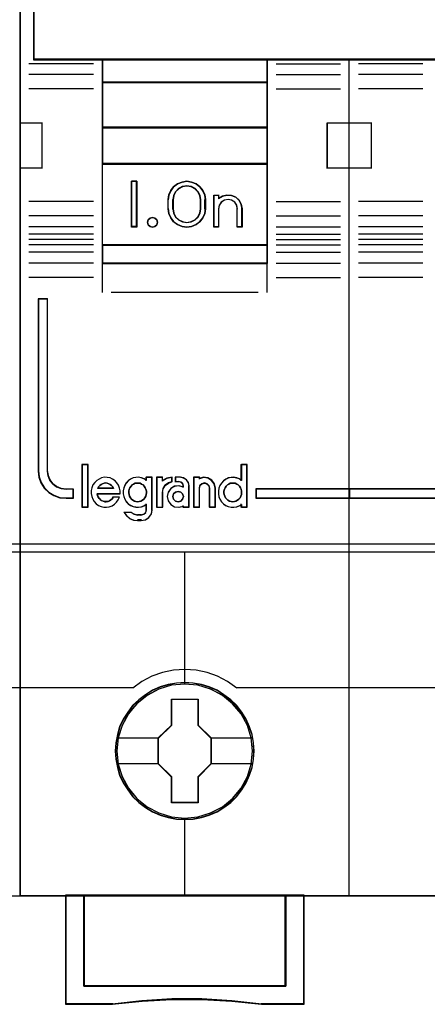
# Model space of a CAD drawing. Header units: millimetres. Extents: x 203 to 3426, y 719 to 2381.
# Tile 122 of 185: x 3358.28 to 3360.58, y 2271.93 to 2277.5. Entities that reach past the tile are written whole.
import ezdxf

# ---------------------------------------------------------------- set-up
doc = ezdxf.new("R2010")
doc.units = ezdxf.units.MM
doc.layers.add('45', color=7, linetype='Continuous')
doc.layers.add('E_Legrand_obudowy', color=7, linetype='Continuous')

# ---------------------------------------------------------------- blocks, each defined once
blk = doc.blocks.new('XL3 160 wnękowa 6x24M')
at = {"layer": 'E_Legrand_obudowy'}
blk.add_lwpolyline([(-215.641, -475.002), (215.545, -475.002), (215.545, -520.115), (-215.641, -520.115), (-215.641, -475.002)], dxfattribs=at)
blk = doc.blocks.new('P304 TX3')
at = {"layer": '45', "color": 139}
blk.add_lwpolyline([(72.05327, 41.032708), (-0.0215, 41.032708), (-0.0215, -41.032709), (72.05327, -41.032709), (72.05327, 41.032708)], close=True, dxfattribs=at)
blk.add_lwpolyline([(72.05327, 41.032708), (-0.0215, 41.032708), (-0.0215, -41.032709), (72.05327, -41.032709), (72.05327, 41.032708)], close=True, dxfattribs=at)
for points in [[(-0.0215, -22.218342), (72.05327, -22.218342)], [(65.832637, -29.626252), (72.05327, -29.626252)]]:
    blk.add_lwpolyline(points, dxfattribs=at)
blk = doc.blocks.new('S303 TX3')
at = {"layer": '45', "color": 7}
for points in [[(18.022415, 41.022856), (0, 41.022856), (0, -41.022856), (18.022415, -41.022856), (36.033684, -41.022856), (54.056099, -41.022856), (54.056099, 41.022856), (36.033684, 41.022856), (18.022415, 41.022856)], [(22.525343, 4.693586), (31.530954, 4.693586), (36.033759, 4.693586), (40.542137, 4.693586), (49.553321, 4.693586), (53.298228, 4.693586), (53.298228, 8.105613), (53.298228, 8.742598), (45.797268, 8.986314), (38.290735, 9.152484), (30.784202, 9.23003), (23.272096, 9.23003), (15.765563, 9.152484), (8.253457, 8.986314), (0.752496, 8.742598), (0.752496, 8.105613), (0.752496, 4.693586), (4.502977, 4.693586), (13.508587, 4.693586), (18.022538, 4.693586), (22.525343, 4.693586)], [(13.534181, 3.440047), (13.534181, 4.725912), (4.500644, 4.725912), (4.500644, 3.440047), (13.534181, 3.440047)], [(13.534181, 3.472374), (4.500644, 3.472374), (4.500644, 0.965297), (13.534181, 0.965297), (13.534181, 3.472374)], [(13.534181, -1.008398), (13.534181, 0.997623), (4.500644, 0.997623), (4.500644, -1.008398), (13.534181, -1.008398)], [(13.534181, -5.451456), (13.534181, -0.976072), (4.500644, -0.976072), (4.500644, -5.451456), (13.534181, -5.451456)], [(6.394426, -1.954838), (6.394426, -4.461915), (6.109552, -4.461915), (6.109552, -1.954838), (6.394426, -1.954838)], [(8.109042, -2.957668), (8.148688, -2.701389), (8.250633, -2.461824), (8.409214, -2.250116), (8.624432, -2.09412), (8.867968, -1.993837), (9.128495, -1.954838), (9.389022, -1.993837), (9.638222, -2.09412), (9.847776, -2.250116), (10.012021, -2.461824), (10.113967, -2.701389), (10.147948, -2.957668), (10.147948, -3.459084), (10.113967, -3.720934), (10.012021, -3.960499), (9.847776, -4.166637), (9.638222, -4.322633), (9.389022, -4.428487), (9.128495, -4.461915), (8.867968, -4.428487), (8.624432, -4.322633), (8.409214, -4.166637), (8.250633, -3.960499), (8.148688, -3.720934), (8.109042, -3.459084), (8.109042, -2.957668)], [(9.902491, -3.459802), (9.902491, -2.95695), (9.862645, -2.722286), (9.754491, -2.521145), (9.583722, -2.353527), (9.367414, -2.241783), (9.128337, -2.202672), (8.889259, -2.241783), (8.684336, -2.353527), (8.507874, -2.521145), (8.39972, -2.722286), (8.359874, -2.95695), (8.359874, -3.459802), (8.39972, -3.694466), (8.507874, -3.906782), (8.684336, -4.068812), (8.889259, -4.17497), (9.128337, -4.21408), (9.367414, -4.17497), (9.583722, -4.068812), (9.754491, -3.906782), (9.862645, -3.694466), (9.902491, -3.459802)], [(10.615571, -4.461915), (10.615571, -2.703728), (10.866137, -2.703728), (10.866137, -2.888506), (11.082534, -2.759721), (11.321711, -2.703728), (11.577971, -2.726125), (11.805758, -2.821314), (11.987987, -2.994893), (12.107576, -3.207667), (12.147438, -3.454037), (12.147438, -4.461915), (11.891178, -4.461915), (11.891178, -3.454037), (11.85701, -3.26366), (11.748811, -3.10128), (11.577971, -2.989293), (11.384352, -2.950098), (11.185038, -2.989293), (11.019893, -3.10128), (10.905999, -3.26366), (10.866137, -3.454037), (10.866137, -4.461915), (10.615571, -4.461915)], [(7.483873, -4.062985), (7.519587, -4.197917), (7.483873, -4.332849), (7.388637, -4.426715), (7.251734, -4.461915), (7.120784, -4.426715), (7.019595, -4.332849), (6.983881, -4.197917), (7.019595, -4.062985), (7.120784, -3.96912), (7.251734, -3.93392), (7.388637, -3.96912), (7.483873, -4.062985)], [(13.534181, -5.41913), (4.500644, -5.41913), (4.500644, -6.440997), (13.534181, -6.440997), (13.534181, -5.41913)], [(1.512871, -17.803309), (1.512871, -8.387753), (1.008703, -8.387753), (1.008703, -17.803309), (1.042692, -18.13426), (1.150323, -18.443148), (1.337262, -18.729972), (1.580848, -18.961638), (1.864088, -19.138145), (2.186982, -19.253978), (2.532534, -19.287073), (2.934735, -19.287073), (2.934735, -18.796162), (2.532534, -18.796162), (2.266289, -18.757551), (2.017038, -18.663782), (1.813105, -18.503822), (1.648826, -18.29422), (1.552524, -18.057038), (1.512871, -17.803309)], [(1.512871, -17.803309), (1.512871, -8.387753), (1.008703, -8.387753), (1.008703, -17.803309), (1.042692, -18.13426), (1.150323, -18.443148), (1.337262, -18.729972), (1.580848, -18.961638), (1.864088, -19.138145), (2.186982, -19.253978), (2.532534, -19.287073), (2.934735, -19.287073), (2.934735, -18.796162), (2.532534, -18.796162), (2.266289, -18.757551), (2.017038, -18.663782), (1.813105, -18.503822), (1.648826, -18.29422), (1.552524, -18.057038), (1.512871, -17.803309)], [(3.726648, -19.766578), (3.726648, -17.460642), (3.413108, -17.460642), (3.413108, -19.766578), (3.726648, -19.766578)], [(18.045575, -18.764466), (12.905309, -18.764466), (12.905309, -19.287073), (18.045575, -19.287073), (18.045575, -18.764466)], [(18.011533, -18.764466), (18.011533, -19.287073), (36.044566, -19.287073), (36.044566, -18.764466), (18.011533, -18.764466)], [(36.044566, -19.287073), (36.044566, -18.764466), (18.011533, -18.764466), (18.011533, -19.287073), (36.044566, -19.287073)], [(12.804977, -33.111017), (12.782599, -32.658039), (12.709873, -32.210586), (12.553233, -31.779705), (12.374215, -31.365396), (12.139254, -30.973184), (11.859539, -30.625165), (11.529475, -30.304766), (11.160251, -30.02856), (10.791027, -29.785499), (10.360265, -29.597679), (9.929504, -29.470624), (9.470771, -29.387763), (9.017632, -29.365666), (8.558899, -29.387763), (8.116949, -29.470624), (7.669404, -29.597679), (7.255426, -29.785499), (6.863824, -30.02856), (6.505789, -30.304766), (6.17013, -30.625165), (5.907198, -30.973184), (5.661049, -31.365396), (5.459654, -31.779705), (5.342173, -32.210586), (5.252664, -32.658039), (5.219099, -33.111017), (5.252664, -33.55847), (5.342173, -34.000399), (5.459654, -34.43128), (5.661049, -34.845589), (5.907198, -35.237801), (6.17013, -35.596869), (6.505789, -35.917267), (6.863824, -36.193473), (7.255426, -36.425486), (7.669404, -36.607782), (8.116949, -36.745885), (8.558899, -36.834271), (9.017632, -36.856367), (9.470771, -36.834271), (9.929504, -36.745885), (10.360265, -36.607782), (10.791027, -36.425486), (11.160251, -36.193473), (11.529475, -35.917267), (11.859539, -35.596869), (12.139254, -35.237801), (12.374215, -34.845589), (12.553233, -34.43128), (12.709873, -34.000399), (12.782599, -33.55847), (12.804977, -33.111017)], [(12.804977, -33.111017), (12.782599, -32.658039), (12.709873, -32.210586), (12.553233, -31.779705), (12.374215, -31.365396), (12.139254, -30.973184), (11.859539, -30.625165), (11.529475, -30.304766), (11.160251, -30.02856), (10.791027, -29.785499), (10.360265, -29.597679), (9.929504, -29.470624), (9.470771, -29.387763), (9.017632, -29.365666), (8.558899, -29.387763), (8.116949, -29.470624), (7.669404, -29.597679), (7.255426, -29.785499), (6.863824, -30.02856), (6.505789, -30.304766), (6.17013, -30.625165), (5.907198, -30.973184), (5.661049, -31.365396), (5.459654, -31.779705), (5.342173, -32.210586), (5.252664, -32.658039), (5.219099, -33.111017), (5.252664, -33.55847), (5.342173, -34.000399), (5.459654, -34.43128), (5.661049, -34.845589), (5.907198, -35.237801), (6.17013, -35.596869), (6.505789, -35.917267), (6.863824, -36.193473), (7.255426, -36.425486), (7.669404, -36.607782), (8.116949, -36.745885), (8.558899, -36.834271), (9.017632, -36.856367), (9.470771, -36.834271), (9.929504, -36.745885), (10.360265, -36.607782), (10.791027, -36.425486), (11.160251, -36.193473), (11.529475, -35.917267), (11.859539, -35.596869), (12.139254, -35.237801), (12.374215, -34.845589), (12.553233, -34.43128), (12.709873, -34.000399), (12.782599, -33.55847), (12.804977, -33.111017)], [(12.788852, -33.111017), (12.76657, -32.659994), (12.694153, -32.214472), (12.538178, -31.78545), (12.359921, -31.372929), (12.125959, -30.98241), (11.847433, -30.635892), (11.518773, -30.316876), (11.151118, -30.041862), (10.783464, -29.79985), (10.354533, -29.612841), (9.925603, -29.486335), (9.46882, -29.40383), (9.017608, -29.381829), (8.560825, -29.40383), (8.120754, -29.486335), (7.675112, -29.612841), (7.262894, -29.79985), (6.872957, -30.041862), (6.516444, -30.316876), (6.182212, -30.635892), (5.920398, -30.98241), (5.675295, -31.372929), (5.474756, -31.78545), (5.357775, -32.214472), (5.268647, -32.659994), (5.235224, -33.111017), (5.268647, -33.556539), (5.357775, -33.996561), (5.474756, -34.425583), (5.675295, -34.838103), (5.920398, -35.228623), (6.182212, -35.586141), (6.516444, -35.905157), (6.872957, -36.180171), (7.262894, -36.411182), (7.675112, -36.592691), (8.120754, -36.730198), (8.560825, -36.818203), (9.017608, -36.840204), (9.46882, -36.818203), (9.925603, -36.730198), (10.354533, -36.592691), (10.783464, -36.411182), (11.151118, -36.180171), (11.518773, -35.905157), (11.847433, -35.586141), (12.125959, -35.228623), (12.359921, -34.838103), (12.538178, -34.425583), (12.694153, -33.996561), (12.76657, -33.556539), (12.788852, -33.111017)], [(8.302032, -30.263616), (9.744059, -30.263616), (9.744059, -31.690187), (10.465072, -32.392414), (10.465072, -33.813456), (9.744059, -34.532271), (9.744059, -35.942254), (8.302032, -35.942254), (8.302032, -34.532271), (7.569753, -33.813456), (7.569753, -32.392414), (8.302032, -31.690187), (8.302032, -30.263616)], [(8.302032, -30.263616), (9.744059, -30.263616), (9.744059, -30.263616), (9.744059, -31.690187), (9.744059, -31.690187), (10.465072, -32.392414), (10.465072, -32.392414), (10.465072, -33.813456), (10.465072, -33.813456), (9.744059, -34.532271), (9.744059, -34.532271), (9.744059, -35.942254), (9.744059, -35.942254), (8.302032, -35.942254), (8.302032, -35.942254), (8.302032, -34.532271), (8.302032, -34.532271), (7.569753, -33.813456), (7.569753, -33.813456), (7.569753, -32.392414), (7.569753, -32.392414), (8.302032, -31.690187), (8.302032, -31.690187), (8.302032, -30.263616), (8.302032, -30.263616)], [(8.308662, -30.277984), (9.735519, -30.277984), (9.735519, -31.697336), (10.448947, -32.39601), (10.448947, -33.809861), (9.735519, -34.525038), (9.735519, -35.927886), (8.308662, -35.927886), (8.308662, -34.525038), (7.584087, -33.809861), (7.584087, -32.39601), (8.308662, -31.697336), (8.308662, -30.277984)], [(14.533967, -45.95573), (3.50044, -45.95573), (3.50044, -40.99053), (2.506529, -40.99053), (2.506529, -46.956511), (5.058312, -46.956511), (6.683188, -46.779577), (8.319233, -46.691111), (9.955277, -46.691111), (11.585737, -46.779577), (13.221782, -46.956511), (15.539046, -46.956511), (15.539046, -40.99053), (14.533967, -40.99053), (14.533967, -45.95573)], [(14.535718, -45.961582), (14.535718, -40.99053), (9.016517, -40.99053), (3.497316, -40.99053), (3.497316, -45.961582), (14.535718, -45.961582)]]:
    blk.add_lwpolyline(points, close=True, dxfattribs=at)
at = {"layer": '45', "color": 139}
for points in [[(18.022415, 41.022856), (0, 41.022856), (0, -41.022856), (18.022415, -41.022856), (36.033684, -41.022856), (54.056099, -41.022856), (54.056099, 41.022856), (36.033684, 41.022856), (18.022415, 41.022856)], [(18.027788, 41.008489), (0.016125, 41.008489), (0.016125, -41.008489), (18.027788, -41.008489), (36.028312, -41.008489), (54.039974, -41.008489), (54.039974, 41.008489), (36.028312, 41.008489), (18.027788, 41.008489)], [(7.519587, -4.197917), (7.483873, -4.062985), (7.388637, -3.96912), (7.251734, -3.93392), (7.120784, -3.96912), (7.019595, -4.062985), (6.983881, -4.197917), (7.019595, -4.332849), (7.120784, -4.426715), (7.251734, -4.461915), (7.388637, -4.426715), (7.483873, -4.332849), (7.519587, -4.197917)], [(6.443895, -19.473846), (6.530474, -19.468169), (6.622825, -19.439784), (6.703632, -19.388691), (6.772895, -19.337598), (6.836386, -19.258119), (6.882561, -19.172963), (6.917193, -19.082131), (6.922965, -18.985621), (6.922965, -18.889111), (6.899877, -18.792602), (6.859474, -18.707446), (6.807526, -18.62229), (6.744035, -18.559843), (6.663228, -18.50875), (6.576649, -18.46901), (6.49007, -18.451979), (6.39772, -18.451979), (6.305369, -18.46901), (6.21879, -18.50875), (6.149527, -18.559843), (6.080264, -18.62229), (6.022544, -18.707446), (5.982141, -18.792602), (5.970597, -18.889111), (5.959053, -18.985621), (5.976369, -19.082131), (6.005229, -19.172963), (6.045632, -19.258119), (6.109123, -19.337598), (6.178386, -19.388691), (6.264965, -19.439784), (6.351544, -19.468169), (6.443895, -19.473846)], [(11.645967, -19.473846), (11.732385, -19.468169), (11.818803, -19.439784), (11.905221, -19.388691), (11.974356, -19.337598), (12.037729, -19.258119), (12.083818, -19.172963), (12.118385, -19.082131), (12.124147, -18.985621), (12.124147, -18.889111), (12.101102, -18.792602), (12.060774, -18.707446), (12.008923, -18.62229), (11.94555, -18.559843), (11.864893, -18.50875), (11.778475, -18.46901), (11.686296, -18.451979), (11.599878, -18.451979), (11.507698, -18.46901), (11.421281, -18.50875), (11.346385, -18.559843), (11.283012, -18.62229), (11.2254, -18.707446), (11.190833, -18.792602), (11.162027, -18.889111), (11.162027, -18.985621), (11.17931, -19.082131), (11.202355, -19.172963), (11.248445, -19.258119), (11.311818, -19.337598), (11.380952, -19.388691), (11.46737, -19.439784), (11.553788, -19.468169), (11.645967, -19.473846)], [(8.943955, -19.193908), (8.902618, -19.048107), (8.796326, -18.948962), (8.654602, -18.908138), (8.512878, -18.948962), (8.406585, -19.048107), (8.365249, -19.193908), (8.406585, -19.333877), (8.512878, -19.438854), (8.654602, -19.473846), (8.796326, -19.438854), (8.902618, -19.333877), (8.943955, -19.193908)], [(12.720769, -33.105561), (12.648046, -32.38739), (12.441067, -31.70789), (12.099832, -31.072585), (11.641121, -30.514622), (11.076124, -30.061622), (10.432811, -29.724634), (9.733558, -29.509183), (9.011928, -29.44289), (8.290298, -29.509183), (7.602233, -29.724634), (6.95892, -30.061622), (6.393923, -30.514622), (5.935213, -31.072585), (5.593977, -31.70789), (5.37581, -32.38739), (5.308681, -33.105561), (5.37581, -33.823731), (5.593977, -34.508756), (5.935213, -35.138536), (6.393923, -35.696499), (6.95892, -36.149499), (7.602233, -36.486487), (8.290298, -36.696414), (9.011928, -36.773756), (9.733558, -36.696414), (10.432811, -36.486487), (11.076124, -36.149499), (11.641121, -35.696499), (12.099832, -35.138536), (12.441067, -34.508756), (12.648046, -33.823731), (12.720769, -33.105561)], [(12.726144, -33.111017), (12.653423, -32.392832), (12.44645, -31.707795), (12.099631, -31.072479), (11.63534, -30.520029), (11.081548, -30.067021), (10.438254, -29.724502), (9.739021, -29.514572), (9.017413, -29.448278), (8.295804, -29.514572), (7.596571, -29.724502), (6.958871, -30.067021), (6.399485, -30.520029), (5.9296, -31.072479), (5.588375, -31.707795), (5.381402, -32.392832), (5.308681, -33.111017), (5.381402, -33.823676), (5.588375, -34.514238), (5.9296, -35.14403), (6.399485, -35.696479), (6.958871, -36.149488), (7.596571, -36.492006), (8.295804, -36.701937), (9.017413, -36.773756), (9.739021, -36.701937), (10.438254, -36.492006), (11.081548, -36.149488), (11.63534, -35.696479), (12.099631, -35.14403), (12.44645, -34.514238), (12.653423, -33.823676), (12.726144, -33.111017)]]:
    blk.add_lwpolyline(points, close=True, dxfattribs=at)
for points in [[(0.752496, 12.55065), (0.752496, 4.693586)], [(4.033021, 4.47269), (0.501664, 4.47269)], [(53.298228, 4.725912), (0.752496, 4.725912)], [(4.500644, 4.725912), (4.500644, -6.440997)], [(4.500644, 4.725912), (13.534181, 4.725912)], [(13.50014, 4.725912), (13.50014, -6.440997)], [(14.007179, 4.47269), (17.538536, 4.47269)], [(18.011533, -41.022856), (18.011533, 4.725912)], [(22.037388, 4.47269), (18.507822, 4.47269)], [(4.033021, 3.885431), (0.501664, 3.885431)], [(14.007179, 3.885431), (17.538536, 3.885431)], [(22.037388, 3.885431), (18.507822, 3.885431)], [(4.500644, 3.472374), (13.534181, 3.472374)], [(4.033021, 3.093439), (0.501664, 3.093439)], [(14.007179, 3.093439), (17.538536, 3.093439)], [(22.037388, 3.093439), (18.507822, 3.093439)], [(0, 1.250845), (1.236244, 1.250845)], [(1.203994, 1.250845), (1.203994, -1.250845)], [(16.803956, -1.250845), (16.803956, 1.250845)], [(16.803956, 1.250845), (18.045575, 1.250845)], [(18.011533, 1.250845), (19.242402, 1.250845)], [(19.210152, 1.250845), (19.210152, -1.250845)], [(4.500644, 0.997623), (13.534181, 0.997623)], [(4.500644, -0.976072), (13.534181, -0.976072)], [(0, -1.218518), (1.236244, -1.218518)], [(16.803956, -1.218518), (18.045575, -1.218518)], [(18.011533, -1.218518), (19.242402, -1.218518)], [(6.394426, -1.954838), (6.109552, -1.954838)], [(6.109552, -1.954838), (6.109552, -4.461915)], [(6.360384, -1.954838), (6.360384, -4.461915)], [(10.147948, -2.976705), (10.113967, -2.715561), (10.012021, -2.471448), (9.847776, -2.255721), (9.638222, -2.096764), (9.389022, -1.994577), (9.128495, -1.954838), (8.867968, -1.994577), (8.624432, -2.096764), (8.409214, -2.255721), (8.250633, -2.471448), (8.148688, -2.715561), (8.109042, -2.976705)], [(9.902491, -2.976705), (9.862645, -2.735895), (9.754491, -2.529486), (9.583722, -2.357478), (9.367414, -2.242807), (9.128337, -2.202672), (8.889259, -2.242807), (8.684336, -2.357478), (8.507874, -2.529486), (8.39972, -2.735895), (8.359874, -2.976705)], [(4.033021, -3.0665), (0.501664, -3.0665)], [(8.109042, -3.472373), (8.109042, -2.944379)], [(8.359874, -3.472373), (8.359874, -2.944379)], [(9.870242, -3.472373), (9.870242, -2.944379)], [(10.113907, -3.472373), (10.113907, -2.944379)], [(10.615571, -2.703728), (10.893278, -2.703728)], [(10.615571, -2.703728), (10.615571, -4.461915)], [(10.861028, -2.703728), (10.861028, -2.91744)], [(12.147438, -3.472373), (12.107417, -3.219982), (11.987352, -3.002008), (11.804396, -2.824187), (11.5757, -2.726673), (11.318418, -2.703728), (11.078289, -2.76109), (10.861028, -2.893021)], [(11.896606, -3.472373), (11.862087, -3.272909), (11.752776, -3.102777), (11.58018, -2.985445), (11.38457, -2.944379), (11.183208, -2.985445), (11.016365, -3.102777), (10.901301, -3.272909), (10.861028, -3.472373)], [(14.007179, -3.0665), (17.538536, -3.0665)], [(22.037388, -3.0665), (18.507822, -3.0665)], [(8.109042, -3.440047), (8.148688, -3.706868), (8.250633, -3.950981), (8.409214, -4.161031), (8.624432, -4.319989), (8.867968, -4.427852), (9.128495, -4.461915), (9.389022, -4.427852), (9.638222, -4.319989), (9.847776, -4.161031), (10.012021, -3.950981), (10.113967, -3.706868), (10.147948, -3.440047)], [(8.359874, -3.440047), (8.39972, -3.680858), (8.507874, -3.898734), (8.684336, -4.065007), (8.889259, -4.173945), (9.128337, -4.21408), (9.367414, -4.173945), (9.583722, -4.065007), (9.754491, -3.898734), (9.862645, -3.680858), (9.902491, -3.440047)], [(10.861028, -3.440047), (10.861028, -4.461915)], [(11.862565, -3.440047), (11.862565, -4.461915)], [(12.113397, -3.440047), (12.113397, -4.461915)], [(4.033021, -3.851308), (0.501664, -3.851308)], [(14.007179, -3.851308), (17.538536, -3.851308)], [(22.037388, -3.851308), (18.507822, -3.851308)], [(4.033021, -4.451139), (0.501664, -4.451139)], [(6.394426, -4.429588), (6.109552, -4.429588)], [(10.615571, -4.429588), (10.893278, -4.429588)], [(11.862565, -4.429588), (12.147438, -4.429588)], [(14.007179, -4.451139), (17.538536, -4.451139)], [(22.037388, -4.451139), (18.507822, -4.451139)], [(4.033021, -4.848033), (0.501664, -4.848033)], [(4.033021, -5.144357), (0.501664, -5.144357)], [(14.007179, -4.848033), (17.538536, -4.848033)], [(14.007179, -5.144357), (17.538536, -5.144357)], [(22.037388, -4.848033), (18.507822, -4.848033)], [(22.037388, -5.144357), (18.507822, -5.144357)], [(4.033021, -5.429905), (0.501664, -5.429905)], [(4.033021, -5.837574), (0.501664, -5.837574)], [(4.500644, -5.41913), (13.534181, -5.41913)], [(14.007179, -5.429905), (17.538536, -5.429905)], [(14.007179, -5.837574), (17.538536, -5.837574)], [(22.037388, -5.429905), (18.507822, -5.429905)], [(22.037388, -5.837574), (18.507822, -5.837574)], [(4.033021, -6.424834), (0.501664, -6.424834)], [(4.500644, -6.408671), (13.534181, -6.408671)], [(4.500644, -6.408671), (4.500644, -8.041144)], [(13.50014, -6.408671), (13.50014, -8.041144)], [(14.007179, -6.424834), (17.538536, -6.424834)], [(22.037388, -6.424834), (18.507822, -6.424834)], [(4.033021, -7.211438), (0.501664, -7.211438)], [(14.007179, -7.211438), (17.538536, -7.211438)], [(22.037388, -7.211438), (18.507822, -7.211438)], [(4.996933, -8.008818), (13.037892, -8.008818)], [(1.008703, -8.387753), (1.008703, -17.807251)], [(1.008703, -8.387753), (1.537242, -8.387753)], [(1.504993, -8.387753), (1.504993, -17.807251)], [(3.396983, -17.444479), (3.396983, -19.780945)], [(3.396983, -17.444479), (3.742773, -17.444479)], [(3.710523, -17.444479), (3.710523, -19.780945)], [(12.091897, -17.444479), (12.091897, -18.335246)], [(12.091897, -17.444479), (12.43052, -17.444479)], [(12.39827, -17.444479), (12.39827, -19.780945)], [(1.008703, -17.774925), (1.042871, -18.112207), (1.15107, -18.427003), (1.338994, -18.719315), (1.583865, -18.955412), (1.868599, -19.135296), (2.193196, -19.253345), (2.540571, -19.287073)], [(1.504993, -17.774925), (1.545265, -18.036069), (1.64307, -18.280181), (1.809913, -18.495909), (2.017028, -18.660543), (2.27017, -18.757053), (2.540571, -18.796792)], [(5.491431, -19.035034), (5.480051, -18.878), (5.457293, -18.726574), (5.394707, -18.575148), (5.315052, -18.446156), (5.206949, -18.328381), (5.076087, -18.238647), (4.933846, -18.176955), (4.780226, -18.148913), (4.626606, -18.137697), (4.472986, -18.171347), (4.336434, -18.233039), (4.205573, -18.317164), (4.09747, -18.429331), (4.000746, -18.558323), (3.943849, -18.709749), (3.909712, -18.861175), (3.904022, -19.018209), (3.93247, -19.180851), (3.989367, -19.332277), (4.074711, -19.461269), (4.171435, -19.584653), (4.302297, -19.674387), (4.444537, -19.741687), (4.586778, -19.769729), (4.740399, -19.780945), (4.894019, -19.758512), (5.041949, -19.69682), (5.172811, -19.612695), (5.286604, -19.506136), (5.383327, -19.377144), (5.445913, -19.231326)], [(6.922965, -18.305947), (6.797081, -18.221822), (6.648309, -18.171347), (6.493815, -18.137697), (6.350764, -18.148913), (6.19627, -18.176955), (6.05322, -18.244255), (5.933058, -18.339597), (5.82434, -18.451765), (5.73851, -18.580757), (5.68129, -18.726574), (5.65268, -18.883608), (5.65268, -19.040642), (5.68129, -19.197676), (5.73851, -19.337885), (5.82434, -19.478094), (5.933058, -19.590261), (6.05322, -19.674387), (6.19627, -19.741687), (6.350764, -19.769729), (6.493815, -19.780945), (6.648309, -19.758512), (6.797081, -19.702428), (6.922965, -19.618303)], [(6.890715, -18.137697), (6.890715, -18.335246)], [(6.890715, -18.137697), (7.240088, -18.137697)], [(7.207838, -18.137697), (7.207838, -19.935393)], [(7.474795, -18.137697), (7.474795, -19.780945)], [(7.474795, -18.137697), (7.818794, -18.137697)], [(8.331208, -18.137697), (8.041115, -18.196288), (7.786544, -18.346021)], [(7.786544, -18.137697), (7.786544, -18.346021)], [(8.298958, -18.137697), (8.298958, -18.401694)], [(8.494249, -18.137697), (8.494249, -18.401694)], [(8.793455, -18.137697), (8.494249, -18.137697)], [(9.250328, -18.633365), (9.220503, -18.444539), (9.10717, -18.285217), (8.946118, -18.179002), (8.761206, -18.137697)], [(9.49041, -18.137697), (9.49041, -19.780945)], [(9.49041, -18.137697), (9.841575, -18.137697)], [(10.692612, -18.748303), (10.634764, -18.50406), (10.495928, -18.30634), (10.281889, -18.172588), (10.038927, -18.137697), (9.807534, -18.213295)], [(9.807534, -18.137697), (9.807534, -18.241859)], [(12.124147, -18.305947), (11.992726, -18.221822), (11.855592, -18.171347), (11.701316, -18.137697), (11.552753, -18.148913), (11.398477, -18.176955), (11.255629, -18.244255), (11.135636, -18.339597), (11.027071, -18.451765), (10.941362, -18.580757), (10.884223, -18.726574), (10.855653, -18.883608), (10.855653, -19.040642), (10.884223, -19.197676), (10.941362, -19.337885), (11.027071, -19.478094), (11.135636, -19.590261), (11.255629, -19.674387), (11.398477, -19.741687), (11.552753, -19.769729), (11.701316, -19.780945), (11.855592, -19.758512), (11.992726, -19.702428), (12.124147, -19.618303)], [(2.506529, -18.764466), (2.934735, -18.764466)], [(2.902485, -18.764466), (2.902485, -19.287073)], [(5.129516, -18.748303), (5.083149, -18.662099), (5.019395, -18.588211), (4.949845, -18.526637), (4.868703, -18.489693), (4.781766, -18.452749), (4.694828, -18.446591), (4.607891, -18.452749), (4.520953, -18.489693), (4.445608, -18.526637), (4.376058, -18.588211), (4.312303, -18.662099), (4.265937, -18.748303)], [(4.265937, -18.715977), (5.129516, -18.715977)], [(8.331208, -18.369368), (8.123999, -18.444744), (7.940471, -18.578103), (7.827986, -18.763645), (7.786544, -18.978178)], [(8.943955, -18.672746), (8.706777, -18.599243), (8.463814, -18.633167), (8.25556, -18.751903), (8.105154, -18.95545), (8.058876, -19.192921), (8.105154, -19.430393), (8.25556, -19.628285), (8.463814, -19.747021), (8.706777, -19.780945), (8.943955, -19.713097)], [(8.494249, -18.369368), (8.711039, -18.369368)], [(8.943955, -18.633365), (8.905818, -18.501366), (8.810476, -18.407082), (8.676998, -18.369368)], [(8.911705, -18.599243), (8.911705, -18.703405)], [(9.218078, -18.599243), (9.218078, -19.780945)], [(10.380864, -18.748303), (10.33949, -18.594368), (10.239009, -18.489693), (10.097154, -18.446591), (9.949388, -18.489693), (9.837087, -18.594368), (9.807534, -18.748303)], [(9.807534, -18.715977), (9.807534, -19.780945)], [(10.348614, -18.715977), (10.348614, -19.780945)], [(10.660362, -18.715977), (10.660362, -19.780945)], [(12.905309, -18.764466), (53.049188, -18.764466)], [(12.905309, -18.764466), (12.905309, -19.287073)], [(2.506529, -19.254747), (2.934735, -19.254747)], [(4.222937, -19.017688), (5.491431, -19.017688)], [(4.222937, -19.017688), (4.246076, -19.124322), (4.280785, -19.213184), (4.332849, -19.290198), (4.402267, -19.361288), (4.471685, -19.408681), (4.558457, -19.45015), (4.64523, -19.473846), (4.732002, -19.473846), (4.824559, -19.461998), (4.911332, -19.426453), (4.98075, -19.373136), (5.050168, -19.307971), (5.108016, -19.225033)], [(5.073974, -19.209849), (5.446639, -19.209849)], [(7.474795, -19.780945), (7.818794, -19.780945), (7.818794, -18.945852)], [(12.905309, -19.254747), (53.049188, -19.254747)], [(3.396983, -19.748619), (3.742773, -19.748619)], [(6.616591, -20.508285), (6.857755, -20.46173), (7.057745, -20.339522), (7.193032, -20.130024), (7.240088, -19.903067)], [(6.616591, -20.204778), (6.772904, -20.161676), (6.88545, -20.057001), (6.922965, -19.903067)], [(6.890715, -19.588784), (6.890715, -19.935393)], [(8.911705, -19.683967), (8.911705, -19.780945)], [(8.911705, -19.748619), (9.250328, -19.748619)], [(9.49041, -19.748619), (9.841575, -19.748619)], [(10.348614, -19.748619), (10.692612, -19.748619)], [(12.091897, -19.588784), (12.091897, -19.780945)], [(12.091897, -19.748619), (12.43052, -19.748619)], [(5.697471, -20.041351), (5.831476, -20.230489), (6.012092, -20.384163), (6.227665, -20.478732), (6.460717, -20.508285)], [(5.697471, -20.041351), (6.114927, -20.041351)], [(6.082678, -20.041351), (6.253405, -20.157112), (6.460717, -20.204778)], [(6.428467, -20.172452), (6.650633, -20.172452)], [(6.650633, -20.474163), (6.428467, -20.474163)], [(0, -22.217982), (18.045575, -22.217982)], [(9.001288, -22.217982), (9.001288, -29.464441)], [(18.011533, -22.217982), (36.044566, -22.217982)], [(11.86794, -29.669173), (11.358297, -29.305204), (10.815051, -29.020853), (10.238203, -28.810434), (9.633352, -28.691006), (9.0173, -28.64551), (8.401248, -28.691006), (7.801998, -28.810434), (7.219549, -29.020853), (6.676303, -29.305204), (6.17226, -29.669173)], [(0, -29.636847), (6.20451, -29.636847)], [(11.83569, -29.636847), (18.045575, -29.636847)], [(18.011533, -29.636847), (24.216043, -29.636847)], [(9.001288, -36.752205), (9.001288, -41.022856)], [(2.506529, -40.99053), (2.506529, -46.956511)], [(9.033537, -40.99053), (2.506529, -40.99053)], [(3.497316, -40.99053), (3.497316, -45.961582)], [(14.503468, -45.961582), (14.503468, -40.99053)], [(15.505004, -40.99053), (15.505004, -46.956511)], [(3.497316, -45.929256), (14.535718, -45.929256)], [(13.227808, -46.956511), (11.589386, -46.758962), (9.956556, -46.660188), (8.318134, -46.660188), (6.679712, -46.758962), (5.052474, -46.956511)], [(5.084724, -46.924185), (2.506529, -46.924185)], [(15.539046, -46.924185), (13.193766, -46.924185)]]:
    blk.add_lwpolyline(points, dxfattribs=at)
at = {"layer": '45', "color": 59}
for points in [[(22.525343, 4.693586), (31.530954, 4.693586), (36.033759, 4.693586), (40.542137, 4.693586), (49.553321, 4.693586), (53.298228, 4.693586), (53.298228, 8.105613), (53.298228, 8.742598), (45.797268, 8.986314), (38.290735, 9.152484), (30.784202, 9.23003), (23.272096, 9.23003), (15.765563, 9.152484), (8.253457, 8.986314), (0.752496, 8.742598), (0.752496, 8.105613), (0.752496, 4.693586), (4.502977, 4.693586), (13.508587, 4.693586), (18.022538, 4.693586), (22.525343, 4.693586)], [(22.528848, 4.707953), (31.529238, 4.707953), (36.029433, 4.707953), (40.535198, 4.707953), (49.541158, 4.707953), (53.283895, 4.707953), (53.283895, 8.097017), (53.283895, 8.729715), (45.787283, 8.971791), (38.285101, 9.136843), (30.782919, 9.213867), (23.275167, 9.213867), (15.772985, 9.136843), (8.265234, 8.971791), (0.768621, 8.729715), (0.768621, 8.097017), (0.768621, 4.707953), (4.516928, 4.707953), (13.517318, 4.707953), (18.028652, 4.707953), (22.528848, 4.707953)], [(13.534181, 3.440047), (13.534181, 4.725912), (4.500644, 4.725912), (4.500644, 3.440047), (13.534181, 3.440047)], [(13.518056, 3.454415), (13.518056, 4.709749), (4.516769, 4.709749), (4.516769, 3.454415), (13.518056, 3.454415)], [(13.534181, 3.472374), (4.500644, 3.472374), (4.500644, 0.965297), (13.534181, 0.965297), (13.534181, 3.472374)], [(13.518056, 3.45621), (4.516769, 3.45621), (4.516769, 0.98146), (13.518056, 0.98146), (13.518056, 3.45621)], [(13.534181, -1.008398), (13.534181, 0.997623), (4.500644, 0.997623), (4.500644, -1.008398), (13.534181, -1.008398)], [(13.518056, -0.994031), (13.518056, 0.98146), (4.516769, 0.98146), (4.516769, -0.994031), (13.518056, -0.994031)], [(13.534181, -5.451456), (13.534181, -0.976072), (4.500644, -0.976072), (4.500644, -5.451456), (13.534181, -5.451456)], [(6.394426, -1.954838), (6.394426, -4.461915), (6.109552, -4.461915), (6.109552, -1.954838), (6.394426, -1.954838)], [(8.109042, -2.957668), (8.148688, -2.701389), (8.250633, -2.461824), (8.409214, -2.250116), (8.624432, -2.09412), (8.867968, -1.993837), (9.128495, -1.954838), (9.389022, -1.993837), (9.638222, -2.09412), (9.847776, -2.250116), (10.012021, -2.461824), (10.113967, -2.701389), (10.147948, -2.957668), (10.147948, -3.459084), (10.113967, -3.720934), (10.012021, -3.960499), (9.847776, -4.166637), (9.638222, -4.322633), (9.389022, -4.428487), (9.128495, -4.461915), (8.867968, -4.428487), (8.624432, -4.322633), (8.409214, -4.166637), (8.250633, -3.960499), (8.148688, -3.720934), (8.109042, -3.459084), (8.109042, -2.957668)], [(9.902491, -3.459802), (9.902491, -2.95695), (9.862645, -2.722286), (9.754491, -2.521145), (9.583722, -2.353527), (9.367414, -2.241783), (9.128337, -2.202672), (8.889259, -2.241783), (8.684336, -2.353527), (8.507874, -2.521145), (8.39972, -2.722286), (8.359874, -2.95695), (8.359874, -3.459802), (8.39972, -3.694466), (8.507874, -3.906782), (8.684336, -4.068812), (8.889259, -4.17497), (9.128337, -4.21408), (9.367414, -4.17497), (9.583722, -4.068812), (9.754491, -3.906782), (9.862645, -3.694466), (9.902491, -3.459802)], [(9.886366, -3.456884), (9.886366, -2.961664), (9.847353, -2.730562), (9.74146, -2.532474), (9.574261, -2.367401), (9.362475, -2.257352), (9.128396, -2.218835), (8.894317, -2.257352), (8.693678, -2.367401), (8.520905, -2.532474), (8.415012, -2.730562), (8.375999, -2.961664), (8.375999, -3.456884), (8.415012, -3.687986), (8.520905, -3.897079), (8.693678, -4.05665), (8.894317, -4.161196), (9.128396, -4.199713), (9.362475, -4.161196), (9.574261, -4.05665), (9.74146, -3.897079), (9.847353, -3.687986), (9.886366, -3.456884)], [(10.615571, -4.461915), (10.615571, -2.703728), (10.866137, -2.703728), (10.866137, -2.888506), (11.082534, -2.759721), (11.321711, -2.703728), (11.577971, -2.726125), (11.805758, -2.821314), (11.987987, -2.994893), (12.107576, -3.207667), (12.147438, -3.454037), (12.147438, -4.461915), (11.891178, -4.461915), (11.891178, -3.454037), (11.85701, -3.26366), (11.748811, -3.10128), (11.577971, -2.989293), (11.384352, -2.950098), (11.185038, -2.989293), (11.019893, -3.10128), (10.905999, -3.26366), (10.866137, -3.454037), (10.866137, -4.461915), (10.615571, -4.461915)], [(7.483873, -4.062985), (7.519587, -4.197917), (7.483873, -4.332849), (7.388637, -4.426715), (7.251734, -4.461915), (7.120784, -4.426715), (7.019595, -4.332849), (6.983881, -4.197917), (7.019595, -4.062985), (7.120784, -3.96912), (7.251734, -3.93392), (7.388637, -3.96912), (7.483873, -4.062985)], [(13.534181, -5.41913), (4.500644, -5.41913), (4.500644, -6.440997), (13.534181, -6.440997), (13.534181, -5.41913)], [(13.518056, -5.435293), (4.516769, -5.435293), (4.516769, -6.42663), (13.518056, -6.42663), (13.518056, -5.435293)], [(1.512871, -17.803309), (1.512871, -8.387753), (1.008703, -8.387753), (1.008703, -17.803309), (1.042692, -18.13426), (1.150323, -18.443148), (1.337262, -18.729972), (1.580848, -18.961638), (1.864088, -19.138145), (2.186982, -19.253978), (2.532534, -19.287073), (2.934735, -19.287073), (2.934735, -18.796162), (2.532534, -18.796162), (2.266289, -18.757551), (2.017038, -18.663782), (1.813105, -18.503822), (1.648826, -18.29422), (1.552524, -18.057038), (1.512871, -17.803309)], [(1.512871, -17.803309), (1.512871, -8.387753), (1.008703, -8.387753), (1.008703, -17.803309), (1.042692, -18.13426), (1.150323, -18.443148), (1.337262, -18.729972), (1.580848, -18.961638), (1.864088, -19.138145), (2.186982, -19.253978), (2.532534, -19.287073), (2.934735, -19.287073), (2.934735, -18.796162), (2.532534, -18.796162), (2.266289, -18.757551), (2.017038, -18.663782), (1.813105, -18.503822), (1.648826, -18.29422), (1.552524, -18.057038), (1.512871, -17.803309)], [(1.521023, -17.791547), (1.521023, -8.403916), (1.024828, -8.403916), (1.024828, -17.791547), (1.05828, -18.121516), (1.164209, -18.429488), (1.348191, -18.715461), (1.587925, -18.94644), (1.866686, -19.122423), (2.184473, -19.237913), (2.524562, -19.27091), (2.920402, -19.27091), (2.920402, -18.781455), (2.524562, -18.781455), (2.262526, -18.742959), (2.017217, -18.649467), (1.816509, -18.489982), (1.654828, -18.281001), (1.560049, -18.044523), (1.521023, -17.791547)], [(1.521023, -17.791547), (1.521023, -8.403916), (1.024828, -8.403916), (1.024828, -17.791547), (1.05828, -18.121516), (1.164209, -18.429488), (1.348191, -18.715461), (1.587925, -18.94644), (1.866686, -19.122423), (2.184473, -19.237913), (2.524562, -19.27091), (2.920402, -19.27091), (2.920402, -18.781455), (2.524562, -18.781455), (2.262526, -18.742959), (2.017217, -18.649467), (1.816509, -18.489982), (1.654828, -18.281001), (1.560049, -18.044523), (1.521023, -17.791547)], [(3.742773, -19.780945), (3.742773, -17.444479), (3.396983, -17.444479), (3.396983, -19.780945), (3.742773, -19.780945)], [(10.855653, -18.888739), (10.855653, -19.044875), (10.88408, -19.201011), (10.940935, -19.340418), (11.026216, -19.479826), (11.13424, -19.591352), (11.253634, -19.674996), (11.39577, -19.741911), (11.549277, -19.769793), (11.697098, -19.780945), (11.850605, -19.75864), (11.987056, -19.702877), (12.117821, -19.619233), (12.117821, -19.780945), (12.43052, -19.780945), (12.43052, -17.444479), (12.117821, -17.444479), (12.117821, -18.314381), (11.987056, -18.230736), (11.850605, -18.18055), (11.697098, -18.147092), (11.549277, -18.158244), (11.39577, -18.186126), (11.253634, -18.253041), (11.13424, -18.347838), (11.026216, -18.459364), (10.940935, -18.587619), (10.88408, -18.732603), (10.855653, -18.888739)], [(3.909712, -18.861175), (3.904022, -19.018209), (3.93247, -19.180851), (3.989367, -19.332277), (4.074711, -19.461269), (4.171435, -19.584653), (4.302297, -19.674387), (4.444537, -19.741687), (4.586778, -19.769729), (4.740399, -19.780945), (4.894019, -19.758512), (5.041949, -19.69682), (5.172811, -19.612695), (5.286604, -19.506136), (5.383327, -19.377144), (5.445913, -19.231326), (5.098846, -19.231326), (5.041949, -19.309843), (4.973674, -19.371535), (4.905398, -19.422011), (4.820053, -19.455661), (4.729019, -19.466877), (4.643675, -19.466877), (4.55833, -19.444444), (4.472986, -19.405185), (4.40471, -19.360319), (4.336434, -19.293018), (4.285228, -19.22011), (4.25109, -19.135984), (4.228331, -19.035034), (5.491431, -19.035034), (5.480051, -18.878), (5.457293, -18.726574), (5.394707, -18.575148), (5.315052, -18.446156), (5.206949, -18.328381), (5.076087, -18.238647), (4.933846, -18.176955), (4.780226, -18.148913), (4.626606, -18.137697), (4.472986, -18.171347), (4.336434, -18.233039), (4.205573, -18.317164), (4.09747, -18.429331), (4.000746, -18.558323), (3.943849, -18.709749), (3.909712, -18.861175)], [(5.65268, -19.035731), (5.681128, -19.191911), (5.738024, -19.331358), (5.823369, -19.470804), (5.931472, -19.582361), (6.050954, -19.666029), (6.193195, -19.732963), (6.346815, -19.760853), (6.489056, -19.772008), (6.642676, -19.749697), (6.790607, -19.693918), (6.915779, -19.61025), (6.915779, -19.928188), (6.881641, -20.067635), (6.779228, -20.162458), (6.636987, -20.201503), (6.443539, -20.201503), (6.250092, -20.162458), (6.090782, -20.067635), (5.698197, -20.067635), (5.829058, -20.246126), (6.005437, -20.39115), (6.215954, -20.480396), (6.443539, -20.508285), (6.636987, -20.508285), (6.870262, -20.463662), (7.06371, -20.346527), (7.194571, -20.145725), (7.240088, -19.928188), (7.240088, -18.137697), (6.915779, -18.137697), (6.915779, -18.305032), (6.790607, -18.221364), (6.642676, -18.171164), (6.489056, -18.137697), (6.346815, -18.148852), (6.193195, -18.176742), (6.050954, -18.243676), (5.931472, -18.338499), (5.823369, -18.450056), (5.738024, -18.578347), (5.681128, -18.723371), (5.65268, -18.879551), (5.65268, -19.035731)], [(7.474795, -18.137697), (7.474795, -19.780945), (7.798843, -19.780945), (7.798843, -18.962125), (7.839349, -18.754616), (7.949294, -18.575148), (8.128678, -18.446156), (8.331208, -18.373248), (8.331208, -18.137697), (8.047666, -18.188172), (7.798843, -18.317164), (7.798843, -18.137697), (7.474795, -18.137697)], [(7.49092, -18.15386), (7.49092, -19.766578), (7.803444, -19.766578), (7.803444, -18.962971), (7.842509, -18.759317), (7.948544, -18.583184), (8.121547, -18.456588), (8.316874, -18.385034), (8.316874, -18.15386), (8.043417, -18.203397), (7.803444, -18.329993), (7.803444, -18.15386), (7.49092, -18.15386)], [(8.104701, -18.962125), (8.058876, -19.197676), (8.104701, -19.433227), (8.253632, -19.62952), (8.459845, -19.747295), (8.700427, -19.780945), (8.935281, -19.713645), (8.935281, -19.780945), (9.250328, -19.780945), (9.250328, -18.608799), (9.221687, -18.429331), (9.112853, -18.277906), (8.958193, -18.176955), (8.780621, -18.137697), (8.50567, -18.137697), (8.50567, -18.373248), (8.694699, -18.373248), (8.81499, -18.406898), (8.900912, -18.491023), (8.935281, -18.608799), (8.935281, -18.681707), (8.700427, -18.608799), (8.459845, -18.642449), (8.253632, -18.760224), (8.104701, -18.962125)], [(9.49041, -18.137697), (9.49041, -19.780945), (9.816722, -19.780945), (9.816722, -18.726574), (9.845346, -18.586365), (9.954117, -18.491023), (10.097236, -18.451765), (10.234631, -18.491023), (10.331952, -18.586365), (10.372025, -18.726574), (10.372025, -19.780945), (10.692612, -19.780945), (10.692612, -18.726574), (10.635365, -18.491023), (10.49797, -18.300339), (10.286153, -18.171347), (10.045713, -18.137697), (9.816722, -18.210605), (9.816722, -18.137697), (9.49041, -18.137697)], [(9.506535, -18.15386), (9.506535, -19.766578), (9.82458, -19.766578), (9.82458, -18.731796), (9.852479, -18.594192), (9.958493, -18.500622), (10.097987, -18.462093), (10.2319, -18.500622), (10.326756, -18.594192), (10.365814, -18.731796), (10.365814, -19.766578), (10.678279, -19.766578), (10.678279, -18.731796), (10.622482, -18.500622), (10.488568, -18.31348), (10.282118, -18.186885), (10.047769, -18.15386), (9.82458, -18.225414), (9.82458, -18.15386), (9.506535, -18.15386)], [(5.129516, -18.748303), (4.265937, -18.748303), (4.312303, -18.662099), (4.376058, -18.588211), (4.445608, -18.526637), (4.520953, -18.489693), (4.607891, -18.452749), (4.694828, -18.446591), (4.781766, -18.452749), (4.868703, -18.489693), (4.949845, -18.526637), (5.019395, -18.588211), (5.083149, -18.662099), (5.129516, -18.748303)], [(5.129516, -18.748303), (4.265937, -18.748303), (4.312303, -18.662099), (4.376058, -18.588211), (4.445608, -18.526637), (4.520953, -18.489693), (4.607891, -18.452749), (4.694828, -18.446591), (4.781766, -18.452749), (4.868703, -18.489693), (4.949845, -18.526637), (5.019395, -18.588211), (5.083149, -18.662099), (5.129516, -18.748303)], [(6.663228, -18.50875), (6.744035, -18.559843), (6.807526, -18.62229), (6.859474, -18.707446), (6.899877, -18.792602), (6.922965, -18.889111), (6.922965, -18.985621), (6.917193, -19.082131), (6.882561, -19.172963), (6.836386, -19.258119), (6.772895, -19.337598), (6.703632, -19.388691), (6.622825, -19.439784), (6.530474, -19.468169), (6.443895, -19.473846), (6.351544, -19.468169), (6.264965, -19.439784), (6.178386, -19.388691), (6.109123, -19.337598), (6.045632, -19.258119), (6.005229, -19.172963), (5.976369, -19.082131), (5.959053, -18.985621), (5.970597, -18.889111), (5.982141, -18.792602), (6.022544, -18.707446), (6.080264, -18.62229), (6.149527, -18.559843), (6.21879, -18.50875), (6.305369, -18.46901), (6.39772, -18.451979), (6.49007, -18.451979), (6.576649, -18.46901), (6.663228, -18.50875)], [(6.005229, -19.172963), (5.976369, -19.082131), (5.959053, -18.985621), (5.970597, -18.889111), (5.982141, -18.792602), (6.022544, -18.707446), (6.080264, -18.62229), (6.149527, -18.559843), (6.21879, -18.50875), (6.305369, -18.46901), (6.39772, -18.451979), (6.49007, -18.451979), (6.576649, -18.46901), (6.663228, -18.50875), (6.744035, -18.559843), (6.807526, -18.62229), (6.859474, -18.707446), (6.899877, -18.792602), (6.922965, -18.889111), (6.922965, -18.985621), (6.917193, -19.082131), (6.882561, -19.172963), (6.836386, -19.258119), (6.772895, -19.337598), (6.703632, -19.388691), (6.622825, -19.439784), (6.530474, -19.468169), (6.443895, -19.473846), (6.351544, -19.468169), (6.264965, -19.439784), (6.178386, -19.388691), (6.109123, -19.337598), (6.045632, -19.258119), (6.005229, -19.172963)], [(11.190833, -18.792602), (11.2254, -18.707446), (11.283012, -18.62229), (11.346385, -18.559843), (11.421281, -18.50875), (11.507698, -18.46901), (11.599878, -18.451979), (11.686296, -18.451979), (11.778475, -18.46901), (11.864893, -18.50875), (11.94555, -18.559843), (12.008923, -18.62229), (12.060774, -18.707446), (12.101102, -18.792602), (12.124147, -18.889111), (12.124147, -18.985621), (12.118385, -19.082131), (12.083818, -19.172963), (12.037729, -19.258119), (11.974356, -19.337598), (11.905221, -19.388691), (11.818803, -19.439784), (11.732385, -19.468169), (11.645967, -19.473846), (11.553788, -19.468169), (11.46737, -19.439784), (11.380952, -19.388691), (11.311818, -19.337598), (11.248445, -19.258119), (11.202355, -19.172963), (11.17931, -19.082131), (11.162027, -18.985621), (11.162027, -18.889111), (11.190833, -18.792602)], [(11.190833, -18.792602), (11.2254, -18.707446), (11.283012, -18.62229), (11.346385, -18.559843), (11.421281, -18.50875), (11.507698, -18.46901), (11.599878, -18.451979), (11.686296, -18.451979), (11.778475, -18.46901), (11.864893, -18.50875), (11.94555, -18.559843), (12.008923, -18.62229), (12.060774, -18.707446), (12.101102, -18.792602), (12.124147, -18.889111), (12.124147, -18.985621), (12.118385, -19.082131), (12.083818, -19.172963), (12.037729, -19.258119), (11.974356, -19.337598), (11.905221, -19.388691), (11.818803, -19.439784), (11.732385, -19.468169), (11.645967, -19.473846), (11.553788, -19.468169), (11.46737, -19.439784), (11.380952, -19.388691), (11.311818, -19.337598), (11.248445, -19.258119), (11.202355, -19.172963), (11.17931, -19.082131), (11.162027, -18.985621), (11.162027, -18.889111), (11.190833, -18.792602)], [(18.02945, -18.780629), (12.919643, -18.780629), (12.919643, -19.27091), (18.02945, -19.27091), (18.02945, -18.780629)], [(18.011533, -18.764466), (18.011533, -19.287073), (36.044566, -19.287073), (36.044566, -18.764466), (18.011533, -18.764466)], [(8.902618, -19.048107), (8.943955, -19.193908), (8.902618, -19.333877), (8.796326, -19.438854), (8.654602, -19.473846), (8.512878, -19.438854), (8.406585, -19.333877), (8.365249, -19.193908), (8.406585, -19.048107), (8.512878, -18.948962), (8.654602, -18.908138), (8.796326, -18.948962), (8.902618, -19.048107)], [(8.365249, -19.193908), (8.406585, -19.048107), (8.512878, -18.948962), (8.654602, -18.908138), (8.796326, -18.948962), (8.902618, -19.048107), (8.943955, -19.193908), (8.902618, -19.333877), (8.796326, -19.438854), (8.654602, -19.473846), (8.512878, -19.438854), (8.406585, -19.333877), (8.365249, -19.193908)], [(14.533967, -45.95573), (3.50044, -45.95573), (3.50044, -40.99053), (2.506529, -40.99053), (2.506529, -46.956511), (5.058312, -46.956511), (6.683188, -46.779577), (8.319233, -46.691111), (9.955277, -46.691111), (11.585737, -46.779577), (13.221782, -46.956511), (15.539046, -46.956511), (15.539046, -40.99053), (14.533967, -40.99053), (14.533967, -45.95573)], [(14.52033, -45.946484), (3.514105, -45.946484), (3.514105, -41.006693), (2.522654, -41.006693), (2.522654, -46.942144), (5.068122, -46.942144), (6.688978, -46.766116), (8.320974, -46.678102), (9.952969, -46.678102), (11.579395, -46.766116), (13.211391, -46.942144), (15.522921, -46.942144), (15.522921, -41.006693), (14.52033, -41.006693), (14.52033, -45.946484)], [(14.535718, -45.961582), (14.535718, -40.99053), (9.016517, -40.99053), (3.497316, -40.99053), (3.497316, -45.961582), (14.535718, -45.961582)], [(14.521384, -45.945419), (14.521384, -41.006693), (9.017413, -41.006693), (3.513441, -41.006693), (3.513441, -45.945419), (14.521384, -45.945419)]]:
    blk.add_lwpolyline(points, close=True, dxfattribs=at)
for points in [[(18.011533, -41.022856), (18.011533, 4.725912)], [(16.803956, 1.250845), (16.803956, -1.250845)]]:
    blk.add_lwpolyline(points, dxfattribs=at)
at = {"layer": '45', "color": 1}
for points in [[(1.512871, -17.803309), (1.512871, -8.387753), (1.008703, -8.387753), (1.008703, -17.803309), (1.042692, -18.13426), (1.150323, -18.443148), (1.337262, -18.729972), (1.580848, -18.961638), (1.864088, -19.138145), (2.186982, -19.253978), (2.532534, -19.287073), (2.934735, -19.287073), (2.934735, -18.796162), (2.532534, -18.796162), (2.266289, -18.757551), (2.017038, -18.663782), (1.813105, -18.503822), (1.648826, -18.29422), (1.552524, -18.057038), (1.512871, -17.803309)], [(18.045575, -18.764466), (12.905309, -18.764466), (12.905309, -19.287073), (18.045575, -19.287073), (18.045575, -18.764466)], [(36.044566, -19.287073), (36.044566, -18.764466), (18.011533, -18.764466), (18.011533, -19.287073), (36.044566, -19.287073)], [(18.027658, -18.780629), (18.027658, -19.27091), (36.030233, -19.27091), (36.030233, -18.780629), (18.027658, -18.780629)], [(36.030233, -19.27091), (36.030233, -18.780629), (18.027658, -18.780629), (18.027658, -19.27091), (36.030233, -19.27091)]]:
    blk.add_lwpolyline(points, close=True, dxfattribs=at)
at = {"layer": '45', "color": 7}
for points in [[(5.290765, -32.379187), (7.602003, -32.379187)], [(10.432822, -32.379187), (12.731519, -32.379187)], [(5.290765, -33.792561), (7.602003, -33.792561)], [(10.432822, -33.792561), (12.731519, -33.792561)]]:
    blk.add_lwpolyline(points, dxfattribs=at)
blk = doc.blocks.new('G$C3556625F')
at = {"xscale": 0.103478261, "yscale": 0.103478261, "zscale": 0.103478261}
for name, p in [('P304 TX3', (-90.1993, 69.6466)), ('S303 TX3', (-82.745, 69.6466))]:
    blk.add_blockref(name, p, dxfattribs=at)
at = {"layer": 'E_Legrand_obudowy', "color": 67, "true_color": 0x727430, "xscale": 0.1, "yscale": 0.1, "zscale": 0.1}
blk.add_blockref('XL3 160 wnękowa 6x24M', (-68.6374, 119.4025), dxfattribs=at)

msp = doc.modelspace()

# ---------------------------------------------------------------- block references
msp.add_blockref('G$C3556625F', (3441.0223, 2207.1429))

doc.saveas('drawing.dxf')
